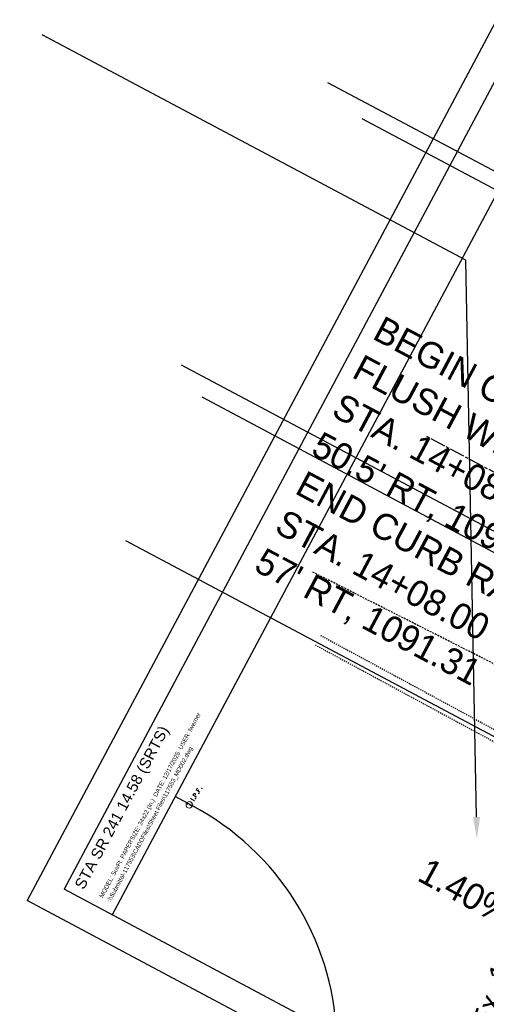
# Model space of a CAD drawing. Header units: feet. Extents: x 2250740 to 2250942, y 437386 to 437594.
# Tile 4 of 13: x 2250740 to 2250783, y 437457 to 437547. Entities that reach past the tile are written whole.
import ezdxf
from ezdxf import colors
from ezdxf.entities.mleader import LeaderData, LeaderLine
from ezdxf.enums import TextEntityAlignment as Align
from ezdxf.math import Vec2, Vec3

# ---------------------------------------------------------------- set-up
doc = ezdxf.new("R2010")
doc.units = ezdxf.units.FT
doc.header["$MEASUREMENT"] = 0
for name, pattern in [('CL', [2, 0.3, -0.15, 1.4, -0.15]), ('OhDOT_USTN3', [0.22, 0.165, -0.055]), ('OhDOT_USTN5', [0.11, 0.055, -0.055]), ('rowex', [0])]:
    doc.linetypes.add(name, pattern=pattern)
for name, color, linetype in [('DR_X_Storm_Sewer', 151, 'OhDOT_USTN5'), ('GE_P_CL', 7, 'CL'), ('GE_P_CL_Text', 7, 'Continuous'), ('PV_X_EOP', 7, 'OhDOT_USTN3'), ('PV_X_Text', 7, 'Continuous'), ('RW_X_Fee_RW', 6, 'rowex'), ('SH_Border', 7, 'Continuous'), ('SH_Data', 7, 'Continuous'), ('SH_Text', 7, 'Continuous'), ('SV_X_Mon_Cells_Found', 7, 'Continuous'), ('TX_P_20', 7, 'Continuous'), ('TX_X_20', 7, 'Continuous')]:
    doc.layers.add(name, color=color, linetype=linetype)
doc.styles.add('OHDOTSymbols', font='arial.ttf')
doc.styles.add('Slanted-Normal', font='font31.shx', dxfattribs={"height": 0.12})
doc.styles.get("Standard").update_dxf_attribs({"font": 'arial.ttf'})
doc.styles.add('Straight-Normal', font='font30.shx', dxfattribs={"height": 0.14})

# ---------------------------------------------------------------- blocks, each defined once
blk = doc.blocks.new('IPID')
at = {"layer": 'SV_X_Mon_Cells_Found', "color": 2, "linetype": 'Continuous', "lineweight": 0}
blk.add_line((0, 0.006), (0, -0.038), dxfattribs=at)
at = {"layer": 'SV_X_Mon_Cells_Found', "color": 2, "linetype": 'Continuous', "lineweight": 0, "flags": 128}
for points in [[(0.102, 0.04), (0.119, 0.04)], [(0.11, -0.04), (0.11, 0.04)], [(0.189, -0.04), (0.189, 0.04), (0.215, 0.04), (0.218, 0.039), (0.222, 0.038), (0.223, 0.037), (0.225, 0.036), (0.227, 0.032), (0.229, 0.029), (0.23, 0.024), (0.23, 0.017), (0.229, 0.014), (0.228, 0.01), (0.226, 0.006), (0.224, 0.004), (0.222, 0.003), (0.219, 0.002), (0.215, 0.001), (0.189, 0.001)], [(0.339, 0.04), (0.301, 0.04), (0.301, -0.04)], [(0.301, 0.001), (0.328, 0.001)], [(0.102, -0.04), (0.119, -0.04)], [(0.158, -0.029), (0.161, -0.029), (0.163, -0.031), (0.164, -0.033), (0.164, -0.036), (0.163, -0.039), (0.161, -0.04), (0.158, -0.04), (0.157, -0.039), (0.155, -0.036), (0.155, -0.033), (0.157, -0.031), (0.158, -0.029)], [(0.271, -0.029), (0.273, -0.029), (0.275, -0.031), (0.277, -0.033), (0.277, -0.036), (0.275, -0.039), (0.273, -0.04), (0.271, -0.04), (0.269, -0.039), (0.267, -0.036), (0.267, -0.033), (0.269, -0.031), (0.271, -0.029)], [(0.378, -0.029), (0.381, -0.029), (0.383, -0.031), (0.384, -0.033), (0.384, -0.036), (0.383, -0.039), (0.381, -0.04), (0.378, -0.04), (0.377, -0.039), (0.375, -0.036), (0.375, -0.033), (0.377, -0.031), (0.378, -0.029)]]:
    blk.add_lwpolyline(points, dxfattribs=at)
at = {"layer": 'SV_X_Mon_Cells_Found', "color": 2, "linetype": 'Continuous', "lineweight": 0}
for centre, radius in [((0, 0), 0.06), ((0, 0.033), 0.008)]:
    blk.add_circle(centre, radius, dxfattribs=at)

msp = doc.modelspace()

# ---------------------------------------------------------------- linework, layer by layer
at = {"layer": 'DR_X_Storm_Sewer'}
for p, q in [((2250767.384, 437490.546, 1094.188), (2250791.979, 437477.217, 1094.188)), ((2250766.914, 437489.663, 1094.188), (2250791.524, 437476.326, 1094.188))]:
    msp.add_line(p, q, dxfattribs=at)
at = {"layer": 'GE_P_CL'}
msp.add_lwpolyline([(2250777.108, 437508.805), (2250899.571, 437443.588)], dxfattribs=at)
at = {"layer": 'PV_X_EOP', "elevation": 1090.2}
msp.add_lwpolyline([(2250769.666, 437494.83), (2250766.581, 437496.394)], dxfattribs=at)
msp.add_lwpolyline([(2250785.336, 437445.189), (2250788.607, 437451.138, 0.021225), (2250794.235, 437462.487, 0.046058), (2250795.434, 437466.037, 0.086386), (2250795.786, 437471.767, 0.062757), (2250793.161, 437482.67), (2250786.769, 437486.164), (2250769.666, 437494.83)], format="xyb", dxfattribs=at)
at = {"layer": 'RW_X_Fee_RW'}
msp.add_line((2250755.649, 437474.915, 1083.62), (2250754.074, 437475.753, 1083.62), dxfattribs=at)
msp.add_arc((2250743.897, 437452.849, 1083.62), 25, 2.53846, 61.96266, dxfattribs=at)
at = {"layer": 'SH_Border'}
for p, q in [((2250792.211, 437563.321), (2250740.506, 437466.23)), ((2250793.242, 437559.939), (2250743.887, 437467.262)), ((2250797.655, 437557.589), (2250748.301, 437464.912)), ((2250889.523, 437389.704), (2250743.887, 437467.262)), ((2250890.555, 437386.322), (2250740.506, 437466.23))]:
    msp.add_line(p, q, dxfattribs=at)

# ---------------------------------------------------------------- block references
at = {"layer": 'TX_X_20', "xscale": 5, "yscale": 5, "zscale": 5, "rotation": 57.63605666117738}
msp.add_blockref('IPID', (2250755.361, 437475.001, 1090.327), dxfattribs=at)

# ---------------------------------------------------------------- texts
at = {"layer": 'GE_P_CL_Text', "char_height": 2.4, "width": 57.4825, "style": 'Slanted-Normal'}
for s, insert, attachment_point, rotation in [("BEGIN CURB RAMP, TYPE A2\\PFLUSH WITH PAV'T\\PSTA. 14+08.00\\P50.5' RT, 1091.26", (2250766.181, 437506.811, 1083.62), 7, 331.96698), ("END CURB RAMP, TYPE B3\\PSTA. 14+08.00\\P57' RT, 1091.31", (2250760.957, 437496.154, 1083.62), 7, 331.96698), ('1.40%', (2250777.293, 437470.234), 1, 331.33081)]:
    msp.add_mtext(s, dxfattribs=dict(at, insert=insert, attachment_point=attachment_point, rotation=rotation))
at = {"layer": 'PV_X_Text', "insert": (2250781.157, 437454.877, 1086.77), "char_height": 2, "width": 725.59682, "attachment_point": 1, "rotation": 70.48349, "style": 'Straight-Normal'}
msp.add_mtext('Ex. 12" Stm', dxfattribs=at)
at = {"layer": 'SH_Data', "linetype": 'Continuous'}
for s, p in [('MODEL: SuvFt. PAPERSIZE: 34x22 (In.)  DATE: 12/17/2025  USER: fwerner', (2250747.441, 437466.435)), (':\\\\Submittal-117553\\CADDFiles\\Sheet Files\\117553_MD002.dwg', (2250748.153, 437466.056))]:
    msp.add_text(s, height=0.4, rotation=61.96266, dxfattribs=at).set_placement(p)
at = {"layer": 'SH_Text', "linetype": 'Continuous', "style": 'OHDOTSymbols'}
msp.add_text('STA SR 241 14.58 (SRTS)', height=1, rotation=61.96266, dxfattribs=at).set_placement((2250748.726, 437475), align=Align.TOP_CENTER)

# ---------------------------------------------------------------- leaders
at = {"layer": 'TX_P_20'}
ml = msp.add_multileader_mtext('Standard', dxfattribs=at)
ml.set_content('', color=256)
ml.set_leader_properties()
ml.build(insert=Vec2(0, 0))
ml.multileader.update_dxf_attribs({"dogleg_length": 2.2, "arrow_head_size": 2, "scale": 20})
ctx = ml.context
ctx.base_point, ctx.scale, ctx.char_height, ctx.arrow_head_size, ctx.landing_gap_size, ctx.plane_origin, ctx.plane_x_axis, ctx.plane_y_axis = Vec3(2250767.782, 437594.273, 1083.62), 20, 2, 2, 1.8, Vec3(2250757.689, 437527.605, 1083.62), Vec3(-0.882641, 0.470047), Vec3(-0.470047, -0.882641)
notes = []
notes.append((ctx, [(1, (1, 1, 0), (2250806.618, 437573.591, 1083.62), (-0.882641, 0.470047), 44, [(0, [(2250807.627, 437520.515, 1083.62)], 0, [])])]))
ctx.mtext.insert, ctx.mtext.text_direction, ctx.mtext.rotation, ctx.mtext.flow_direction = Vec3(2250765.723, 437594.237, 1083.62), Vec3(-0.882641, 0.470047), -3.141593, 5
ml = msp.add_multileader_mtext('Standard', dxfattribs=at)
ml.set_content('', color=256)
ml.set_leader_properties()
ml.build(insert=Vec2(0, 0))
ml.multileader.update_dxf_attribs({"dogleg_length": 2.2, "arrow_head_size": 2, "scale": 20})
ctx = ml.context
ctx.base_point, ctx.scale, ctx.char_height, ctx.arrow_head_size, ctx.landing_gap_size, ctx.plane_origin, ctx.plane_x_axis, ctx.plane_y_axis = Vec3(2250769.771, 437593.214, 2167.24), 20, 2, 2, 1.8, Vec3(2250759.678, 437526.546, 2167.24), Vec3(-0.882641, 0.470047), Vec3(-0.470047, -0.882641)
notes.append((ctx, [(1, (1, 1, 0), (2250808.607, 437572.532, 2167.24), (-0.882641, 0.470047), 44, [(0, [(2250809.616, 437519.456, 2167.24)], 0, [])])]))
ctx.mtext.insert, ctx.mtext.text_direction, ctx.mtext.rotation, ctx.mtext.flow_direction = Vec3(2250767.712, 437593.178, 2167.24), Vec3(-0.882641, 0.470047), -3.141593, 5
ml = msp.add_multileader_mtext('Standard', dxfattribs=at)
ml.set_content('', color=256)
ml.set_leader_properties()
ml.build(insert=Vec2(0, 0))
ml.multileader.update_dxf_attribs({"dogleg_length": 2.2, "arrow_head_size": 2, "scale": 20})
ctx = ml.context
ctx.base_point, ctx.scale, ctx.char_height, ctx.arrow_head_size, ctx.landing_gap_size, ctx.plane_origin, ctx.plane_x_axis, ctx.plane_y_axis = Vec3(2250741.879, 437545.633, 1083.62), 20, 2, 2, 1.8, Vec3(2250731.786, 437478.965, 1083.62), Vec3(-0.882641, 0.470047), Vec3(-0.470047, -0.882641)
notes.append((ctx, [(1, (1, 1, 0), (2250780.715, 437524.951, 1083.62), (-0.882641, 0.470047), 44, [(0, [(2250781.724, 437471.875, 1083.62)], 0, [])])]))
ctx.mtext.insert, ctx.mtext.text_direction, ctx.mtext.rotation, ctx.mtext.flow_direction = Vec3(2250739.82, 437545.596, 1083.62), Vec3(-0.882641, 0.470047), -3.141593, 5
ml = msp.add_multileader_mtext('Standard', dxfattribs=at)
ml.set_content('', color=256)
ml.set_leader_properties()
ml.build(insert=Vec2(0, 0))
ml.multileader.update_dxf_attribs({"dogleg_length": 2.2, "arrow_head_size": 2, "scale": 20})
ctx = ml.context
ctx.base_point, ctx.scale, ctx.char_height, ctx.arrow_head_size, ctx.landing_gap_size, ctx.plane_origin, ctx.plane_x_axis, ctx.plane_y_axis = Vec3(2250768.073, 437541.226, 1083.62), 20, 2, 2, 1.8, Vec3(2250761.863, 437499.602, 1083.62), Vec3(-0.882677, 0.46998), Vec3(-0.46998, -0.882677)
notes.append((ctx, [(1, (1, 1, 0), (2250806.911, 437520.547, 1083.62), (-0.882677, 0.46998), 44, [(0, [(2250813.791, 437498.743, 1083.62)], 0, [])])]))
ctx.mtext.insert, ctx.mtext.text_direction, ctx.mtext.rotation, ctx.mtext.flow_direction = Vec3(2250766.014, 437541.19, 1083.62), Vec3(-0.882677, 0.46998), -3.141517, 5
ml = msp.add_multileader_mtext('Standard', dxfattribs=at)
ml.set_content('', color=256)
ml.set_leader_properties()
ml.build(insert=Vec2(0, 0))
ml.multileader.update_dxf_attribs({"dogleg_length": 2.2, "arrow_head_size": 2, "scale": 20})
ctx = ml.context
ctx.base_point, ctx.scale, ctx.char_height, ctx.arrow_head_size, ctx.landing_gap_size, ctx.plane_origin, ctx.plane_x_axis, ctx.plane_y_axis = Vec3(2250771.193, 437537.925, 1083.62), 20, 2, 2, 1.8, Vec3(2250764.983, 437496.3, 1083.62), Vec3(-0.882677, 0.46998), Vec3(-0.46998, -0.882677)
notes.append((ctx, [(1, (1, 1, 0), (2250810.031, 437517.246, 1083.62), (-0.882677, 0.46998), 44, [(0, [(2250816.911, 437495.441, 1083.62)], 0, [])])]))
ctx.mtext.insert, ctx.mtext.text_direction, ctx.mtext.rotation, ctx.mtext.flow_direction = Vec3(2250769.134, 437537.888, 1083.62), Vec3(-0.882677, 0.46998), -3.141517, 5
ml = msp.add_multileader_mtext('Standard', dxfattribs=at)
ml.set_content('', color=256)
ml.set_leader_properties()
ml.build(insert=Vec2(0, 0))
ml.multileader.update_dxf_attribs({"dogleg_length": 2.2, "arrow_head_size": 2, "scale": 20})
ctx = ml.context
ctx.base_point, ctx.scale, ctx.char_height, ctx.arrow_head_size, ctx.landing_gap_size, ctx.plane_origin, ctx.plane_x_axis, ctx.plane_y_axis = Vec3(2250754.652, 437515.319, 1083.62), 20, 2, 2, 1.8, Vec3(2250748.442, 437473.695, 1083.62), Vec3(-0.882677, 0.46998), Vec3(-0.46998, -0.882677)
notes.append((ctx, [(1, (1, 1, 0), (2250793.49, 437494.64, 1083.62), (-0.882677, 0.46998), 44, [(0, [(2250800.37, 437472.835, 1083.62)], 0, [])])]))
ctx.mtext.insert, ctx.mtext.text_direction, ctx.mtext.rotation, ctx.mtext.flow_direction = Vec3(2250752.593, 437515.283, 1083.62), Vec3(-0.882677, 0.46998), -3.141517, 5
ml = msp.add_multileader_mtext('Standard', dxfattribs=at)
ml.set_content('', color=256)
ml.set_leader_properties()
ml.build(insert=Vec2(0, 0))
ml.multileader.update_dxf_attribs({"dogleg_length": 2.2, "arrow_head_size": 2, "scale": 20})
ctx = ml.context
ctx.base_point, ctx.scale, ctx.char_height, ctx.arrow_head_size, ctx.landing_gap_size, ctx.plane_origin, ctx.plane_x_axis, ctx.plane_y_axis = Vec3(2250756.552, 437512.375, 1083.62), 20, 2, 2, 1.8, Vec3(2250750.342, 437470.751, 1083.62), Vec3(-0.882677, 0.46998), Vec3(-0.46998, -0.882677)
notes.append((ctx, [(1, (1, 1, 0), (2250795.39, 437491.696, 1083.62), (-0.882677, 0.46998), 44, [(0, [(2250802.27, 437469.892, 1083.62)], 0, [])])]))
ctx.mtext.insert, ctx.mtext.text_direction, ctx.mtext.rotation, ctx.mtext.flow_direction = Vec3(2250754.493, 437512.339, 1083.62), Vec3(-0.882677, 0.46998), -3.141517, 5
ml = msp.add_multileader_mtext('Standard', dxfattribs=at)
ml.set_content('', color=(178, 178, 178))
ml.set_leader_properties()
ml.build(insert=Vec2(0, 0))
ml.multileader.update_dxf_attribs({"dogleg_length": 2.2, "arrow_head_size": 2, "scale": 20})
ctx = ml.context
ctx.base_point, ctx.scale, ctx.char_height, ctx.arrow_head_size, ctx.landing_gap_size, ctx.plane_origin, ctx.plane_x_axis, ctx.plane_y_axis = Vec3(2250749.544, 437499.215, 1083.62), 20, 2, 2, 1.8, Vec3(2250743.333, 437457.591, 1083.62), Vec3(-0.882677, 0.46998), Vec3(-0.46998, -0.882677)
notes.append((ctx, [(1, (1, 1, 0), (2250788.381, 437478.536, 1083.62), (-0.882677, 0.46998), 44, [(0, [(2250795.262, 437456.732, 1083.62)], 0, [])])]))
ctx.mtext.insert, ctx.mtext.text_direction, ctx.mtext.rotation, ctx.mtext.flow_direction = Vec3(2250747.485, 437499.179, 1083.62), Vec3(-0.882677, 0.46998), -3.141517, 5
for ctx, leaders in notes:
    for number, flags, end, landing, length, lines in leaders:
        leader = LeaderData()
        leader.index, (leader.has_last_leader_line, leader.has_dogleg_vector, leader.attachment_direction) = number, flags
        leader.last_leader_point, leader.dogleg_vector, leader.dogleg_length = Vec3(end), Vec3(landing), length
        for number, points, colour, breaks in lines:
            line = LeaderLine()
            line.index, line.vertices, line.color, line.breaks = number, Vec3.list(points), colors.encode_raw_color(colour), breaks
            leader.lines.append(line)
        ctx.leaders.append(leader)

doc.saveas('drawing.dxf')
